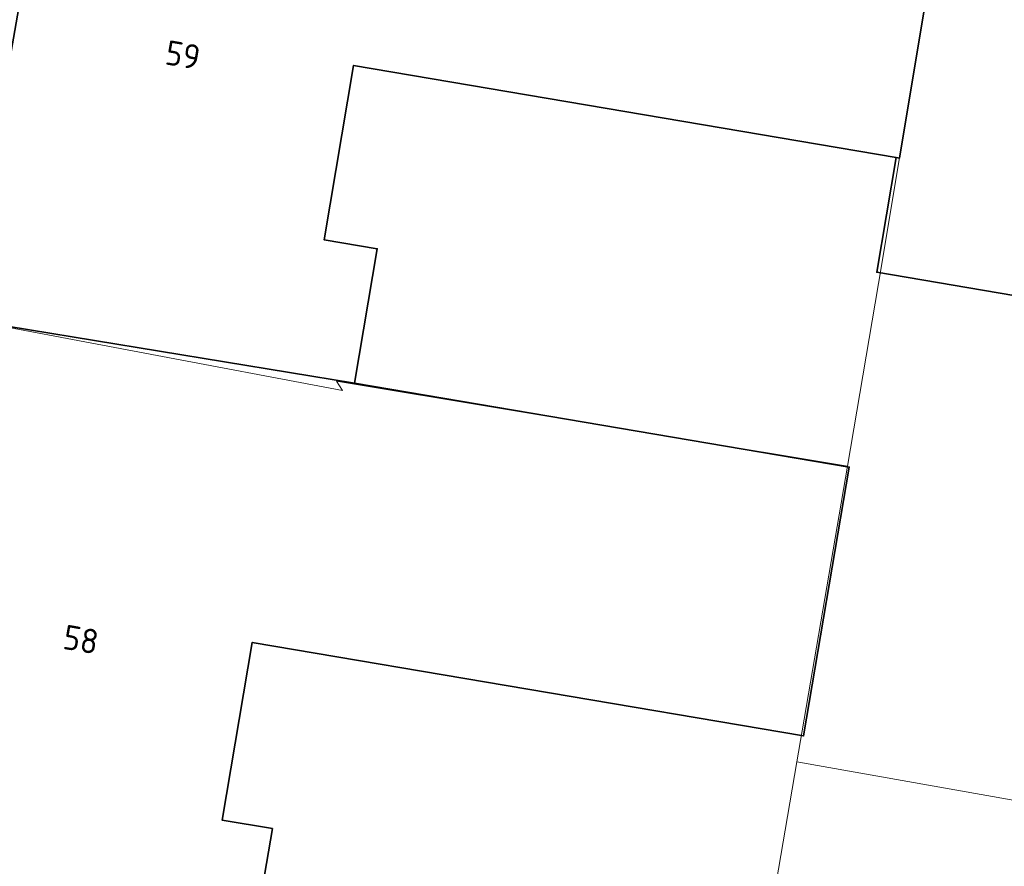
# Model space of a CAD drawing. Header units: metres. Extents: x 2514 to 227642, y 1683 to 852646.
# Tile 139 of 256: x 113768 to 113788, y 426345 to 426362. Entities that reach past the tile are written whole.
import ezdxf
from ezdxf.enums import TextEntityAlignment as Align
from ezdxf.lldxf.tags import DXFTag

# ---------------------------------------------------------------- set-up
doc = ezdxf.new("R2010")
doc.units = ezdxf.units.M
for name, color, linetype, lineweight in [('B-WE-KG-GRENS_PERCEEL-GV', 252, 'KG-PERCEEL', 18), ('B-WE-OG-BEBOUWING-GV', 4, 'Continuous', 35), ('B-WE-OG-BEBOUWING_HUISNUMMER-T25-200', 7, 'Continuous', 25)]:
    doc.layers.add(name, color=color, linetype=linetype, lineweight=lineweight)
doc.styles.add('NLCS-ISO-M200-T25', font='NLCS-ISO.ttf', dxfattribs={"height": 0.5})
doc.styles.get("Standard").update_dxf_attribs({"font": 'romans'})
tags = doc.linetypes.add('KG-PERCEEL', pattern='A,5.5,-2,["P",Standard,S=1.8,R=0,X=-0.5,Y=-0.9],-2,5.5,-2,[5,NLCS.SHX,S=0.75,R=0,X=0,Y=0],-2', length=19).pattern_tags.tags
tags[6] = DXFTag(74, 10)

msp = doc.modelspace()

# ---------------------------------------------------------------- linework, layer by layer
at = {"layer": 'B-WE-KG-GRENS_PERCEEL-GV', "ltscale": 0.2}
for points in [[(113784.795, 426353.255), (113785.489, 426357.324), (113787.426, 426368.965), (113769.017, 426372.185), (113767.029, 426369.505), (113762.474, 426357.069)], [(113784.795, 426353.255), (113783.876, 426347.873), (113783.77, 426347.247), (113795.775, 426345.117), (113797.574, 426355.252), (113797.309, 426355.299), (113799.334, 426366.882), (113787.426, 426368.965)], [(113784.795, 426353.255), (113774.411, 426354.98), (113774.53, 426354.794), (113762.474, 426357.069), (113758.252, 426345.545), (113772.426, 426342.916), (113772.545, 426343.079), (113782.786, 426341.488), (113783.77, 426347.247)]]:
    msp.add_lwpolyline(points, dxfattribs=at)
at = {"layer": 'B-WE-OG-BEBOUWING-GV'}
for points in [[(113786.769, 426365.019), (113768.925, 426368.14), (113766.845, 426356.244), (113774.775, 426354.941), (113775.238, 426357.673), (113774.157, 426357.856), (113774.758, 426361.399), (113785.786, 426359.528), (113785.854, 426359.516)], [(113798.645, 426362.942), (113786.769, 426365.019), (113785.854, 426359.516), (113785.786, 426359.528), (113785.39, 426357.195), (113791.916, 426356.088), (113790.222, 426346.102), (113795.742, 426345.123), (113797.373, 426354.931), (113797.512, 426354.908), (113797.574, 426355.252), (113797.309, 426355.299)], [(113774.775, 426354.941), (113766.845, 426356.244), (113764.762, 426344.338), (113772.63, 426343.081), (113773.106, 426345.886), (113772.086, 426346.059), (113772.699, 426349.67), (113783.903, 426347.769), (113784.831, 426353.235)]]:
    msp.add_lwpolyline(points, close=True, dxfattribs=at)

# ---------------------------------------------------------------- texts
at = {"layer": 'B-WE-OG-BEBOUWING_HUISNUMMER-T25-200', "style": 'NLCS-ISO-M200-T25'}
for s, p in [('59', (113771.289, 426361.612)), ('58', (113769.216, 426349.731))]:
    msp.add_text(s, height=0.5, rotation=350, dxfattribs=at).set_placement(p, align=Align.MIDDLE)

doc.saveas('drawing.dxf')
